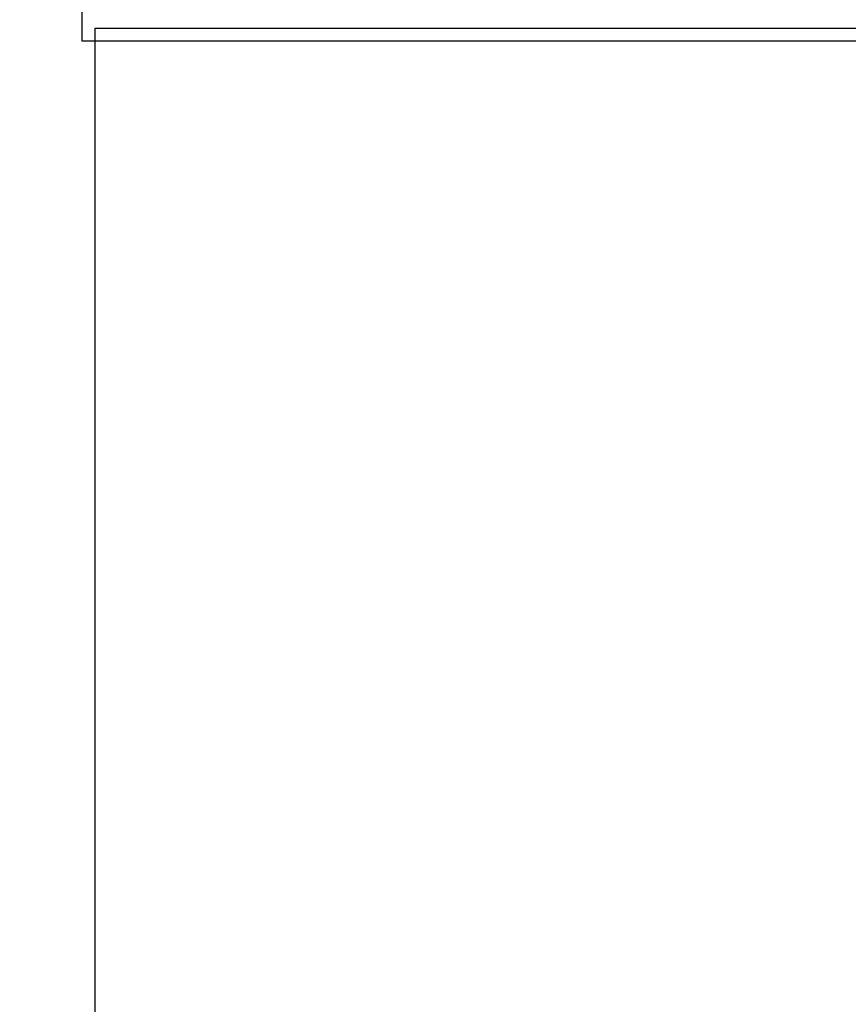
# Model space of a CAD drawing. Header units: feet. Extents: x 850675 to 1077306, y 463961 to 606658.
# Tile 12 of 77: x 922773 to 931798, y 505165 to 515881. Entities that reach past the tile are written whole.
import ezdxf

# ---------------------------------------------------------------- set-up
doc = ezdxf.new("R2010")
doc.units = ezdxf.units.FT
doc.header["$MEASUREMENT"] = 0
doc.header["$XCLIPFRAME"] = 0
doc.linetypes.add('DASHED', pattern=[0.75, 0.5, -0.25])
doc.layers.add('MATCHLINE', color=7, linetype='DASHED')
doc.layers.add('MrSID', color=251, linetype='Continuous', transparency=0.2)
picture_1 = doc.add_image_def('image1.sid', size_in_pixel=(6320, 6967))
picture_2 = doc.add_image_def('image6.sid', size_in_pixel=(6316, 6967))
picture_3 = doc.add_image_def('image11.jpg', size_in_pixel=(1570, 944))

msp = doc.modelspace()

# ---------------------------------------------------------------- linework, layer by layer
at = {"layer": 'MATCHLINE', "color": 1, "const_width": 1, "flags": 128}
for points in [[(963828.314, 512557.914), (899094.3378, 512557.914)], [(963828.314, 508502.1039), (899094.3378, 508502.1039)]]:
    msp.add_lwpolyline(points, dxfattribs=at)

# ---------------------------------------------------------------- pictures from other files: only their frames are drawn
at = {"layer": 'MrSID'}
image = msp.add_image(picture_3, insert=(851552.7296, 463961.3689), size_in_units=(225757.9943, 135742.3864), rotation=0.370518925, dxfattribs=at)
image.dxf.flags = 7
image = msp.add_image(picture_2, insert=(923454.6096, 515648.7019), size_in_units=(20721.7848, 22857.6115), dxfattribs=at)
image.set_boundary_path([(6266.81665, 6641.88121), (5956.934994, 6641.88121), (5956.934994, 6966.5), (-0.5, 6966.5), (-0.5, -0.5), (6266.81665, 3.07678), (6266.81665, 6641.88121)])
image = msp.add_image(picture_1, insert=(923594.7346, 492931.7644), size_in_units=(20734.9081, 22857.6115), dxfattribs=at)
image.set_boundary_path([(-0.5, 6966.5), (-0.5, -0.5), (5914.224894, -0.5), (5914.224894, 953.969593), (6219.024894, 953.969593), (6219.024894, 2251.140526), (4695.024894, 2251.140526), (4695.024894, 6966.5), (-0.5, 6966.5)])

doc.saveas('drawing.dxf')
